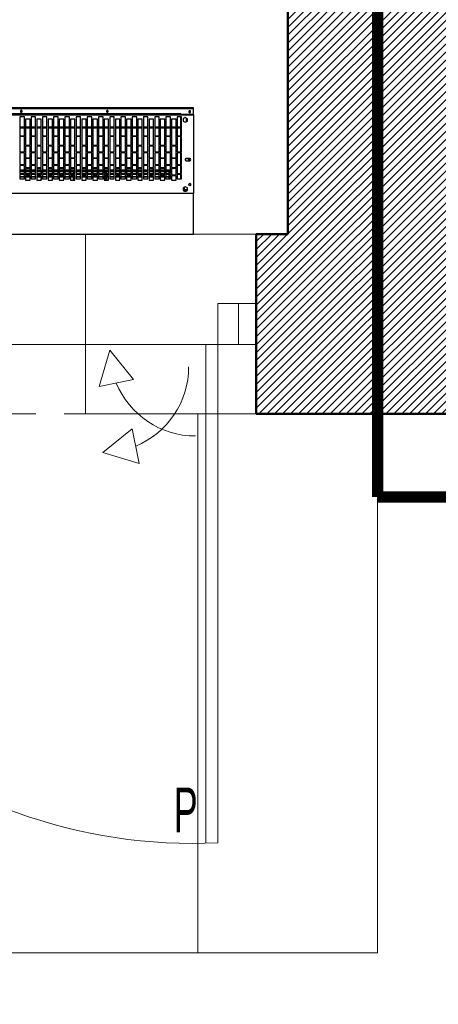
# Model space of a CAD drawing. Header units: centimetres. Extents: x -2715 to 104803, y -2927 to 32152.
# Tile 15 of 72: x 86584 to 86677, y -620 to -401. Entities that reach past the tile are written whole.
import ezdxf

# ---------------------------------------------------------------- set-up
doc = ezdxf.new("R2010")
doc.units = ezdxf.units.CM
doc.header["$MEASUREMENT"] = 0
doc.linetypes.add('HIDDEN', pattern=[9.525, 6.35, -3.175])
doc.linetypes.add('HIDDENX2', pattern=[19.05, 12.7, -6.35])
for name, color, linetype, lineweight in [('1_ doors', 252, 'Continuous', 15), ('1_ hatch', 252, 'Continuous', 9), ('1_ projection', 252, 'HIDDENX2', 5), ('1_ view 1', 252, 'Continuous', 15), ('1_ view 2', 252, 'Continuous', 13), ('1_ wall STRUCT', 252, 'Continuous', 50), ('1_ wall STRUCT-DIV rozbiorka', 252, 'Continuous', 9), ('3_ PPOŻ  opisy', 252, 'Continuous', 18)]:
    doc.layers.add(name, color=color, linetype=linetype, lineweight=lineweight)
doc.layers.add('_IS_sanitarne.opis', color=105, linetype='Continuous')
doc.layers.add('Sonniger opisy', color=255, linetype='Continuous')
doc.styles.add('H_POM', font='ARIALN.TTF', dxfattribs={"width": 0.7, "height": 18})
doc.styles.get("Standard").update_dxf_attribs({"font": 'ARIALN.TTF'})
doc.linetypes.add('Rozbiö˘ka', pattern='A,7,[121,msgB.shx,S=1,R=0,X=0.5,Y=-1.826635],7', length=14)

# ---------------------------------------------------------------- blocks, each defined once
blk = doc.blocks.new('strzałka samozamykacz')
for p, q in [((-12.55, 13.79), (-11.02, 21.47)), ((-19.09, 19.09), (-12.55, 13.79))]:
    blk.add_line(p, q)
blk.add_lwpolyline([(-19.09, 19.09), (-11.02, 21.47)])
blk.add_arc((-19.09, 0), 19.09, 0, 67.4994)
blk = doc.blocks.new('FDSFDGDFHFGH')
for p, q in [((-138, 4.55), (-134.45, 4.55)), ((-129.45, 4.55), (-129.45, -4.55)), ((-8.55, -4.55), (-8.55, 4.55)), ((-8.55, 4.55), (-4, 4.55)), ((-4, 4.55), (-0.45, 4.55)), ((-129.45, -4.55), (-134, -4.55)), ((-32.64, -5.84), (-27.34, -12.38)), ((-11.27, -4.55), (-11.27, -115.41)), ((-4, -4.55), (-8.55, -4.55)), ((-8.55, -4.55), (-8.55, -115.45)), ((-27.34, -12.38), (-35.01, -13.91))]:
    blk.add_line(p, q)
for points in [[(-134, -4.55), (-134, 4.55), (-138, 4.55), (-138, -4.55)], [(-129.45, -4.55), (-129.45, 4.55), (-134, 4.55), (-134, -4.55)], [(-4, -4.55), (-4, 4.55), (-8.55, 4.55), (-8.55, -4.55)], [(0, -4.55), (0, 4.55), (-4, 4.55), (-4, -4.55)]]:
    blk.add_lwpolyline(points, close=True)
for points in [[(-69, -1.36), (-69, -0.36)], [(-32.64, -5.84), (-35.01, -13.91)], [(-8.55, -4.55), (-11.27, -4.55)]]:
    blk.add_lwpolyline(points)
for centre, radius, start, end in [((-14.26, -0.33), 115.27, 182.0984, 272.8417), ((-13.55, -5.84), 19.09, 202.5006, 270)]:
    blk.add_arc(centre, radius, start, end)
at = {"insert": (-18.4, -103.17), "char_height": 10, "width": 6.2032, "attachment_point": 1, "style": 'H_POM'}
blk.add_mtext('P', dxfattribs=at)
blk = doc.blocks.new('GUARD ONE')
at = {"layer": 'Sonniger opisy', "color": 7, "linetype": 'Continuous', "lineweight": 25, "transparency": 16777216}
for p, q in [((796.77, 483.09), (796.08, 483.09)), ((796.19, 483.31), (796.77, 483.31)), ((796.77, 483.32), (796.21, 483.32)), ((796.54, 482.46), (796.99, 482.72)), ((796.77, 482.6), (796.77, 483.38)), ((796.82, 483.35), (796.82, 482.62)), ((797.57, 480.69), (797.57, 479.69)), ((798.61, 479.99), (799.61, 479.99)), ((799.57, 480.99), (799.57, 479.99)), ((800.22, 479.69), (800.22, 480.69)), ((800.22, 480.28), (800.86, 480.28)), ((800.86, 480.25), (800.22, 480.25)), ((801.11, 480.28), (802.11, 480.28)), ((802.11, 480.25), (801.11, 480.25)), ((801.11, 479.99), (802.11, 479.99)), ((802.36, 480.28), (803.36, 480.28)), ((803.36, 480.25), (802.36, 480.25)), ((803.61, 480.28), (804.61, 480.28)), ((804.61, 480.25), (803.61, 480.25)), ((803.61, 479.99), (804.61, 479.99)), ((804.86, 480.28), (805.86, 480.28)), ((805.86, 480.25), (804.86, 480.25)), ((806.11, 480.28), (807.02, 480.28)), ((807.02, 480.25), (806.11, 480.25)), ((806.11, 479.99), (807.11, 479.99)), ((807.02, 480.99), (807.02, 479.99)), ((807.36, 480.28), (808.36, 480.28)), ((808.36, 480.25), (807.36, 480.25)), ((808.61, 480.28), (809.61, 480.28)), ((809.61, 480.25), (808.61, 480.25)), ((808.61, 479.99), (809.61, 479.99)), ((809.86, 480.28), (810.86, 480.28)), ((810.86, 480.25), (809.86, 480.25)), ((811.11, 480.28), (812.11, 480.28)), ((812.11, 480.25), (811.11, 480.25)), ((811.11, 479.99), (812.11, 479.99)), ((812.36, 480.28), (813.36, 480.28)), ((813.36, 480.25), (812.36, 480.25)), ((813.61, 480.28), (814.12, 480.28)), ((814.12, 480.25), (813.61, 480.25)), ((813.61, 479.99), (814.61, 479.99)), ((814.12, 479.99), (814.12, 480.99)), ((814.42, 479.99), (814.42, 480.99)), ((814.42, 480.28), (814.61, 480.28)), ((814.61, 480.25), (814.42, 480.25)), ((814.86, 480.28), (815.86, 480.28)), ((815.86, 480.25), (814.86, 480.25)), ((816.11, 480.28), (817.11, 480.28)), ((817.11, 480.25), (816.11, 480.25)), ((816.11, 479.99), (817.11, 479.99)), ((817.36, 480.28), (818.36, 480.28)), ((818.36, 480.25), (817.36, 480.25)), ((818.61, 480.28), (819.61, 480.28)), ((819.61, 480.25), (818.61, 480.25)), ((818.61, 479.99), (819.61, 479.99)), ((819.86, 480.28), (820.86, 480.28)), ((820.86, 480.25), (819.86, 480.25)), ((821.11, 480.28), (821.22, 480.28)), ((821.22, 480.25), (821.11, 480.25)), ((821.11, 479.99), (822.11, 479.99)), ((821.22, 479.99), (821.22, 480.99)), ((821.52, 479.99), (821.52, 480.99)), ((821.52, 480.28), (822.11, 480.28)), ((822.11, 480.25), (821.52, 480.25)), ((822.36, 480.28), (823.36, 480.28)), ((823.36, 480.25), (822.36, 480.25)), ((823.61, 480.28), (824.61, 480.28)), ((824.61, 480.25), (823.61, 480.25)), ((823.61, 479.99), (824.61, 479.99)), ((824.86, 480.28), (825.86, 480.28)), ((825.86, 480.25), (824.86, 480.25)), ((826.11, 480.28), (827.11, 480.28)), ((827.11, 480.25), (826.11, 480.25)), ((826.11, 479.99), (827.11, 479.99)), ((827.36, 480.28), (828.32, 480.28)), ((828.32, 480.25), (827.36, 480.25)), ((828.32, 479.69), (828.32, 480.69)), ((828.61, 479.99), (829.61, 479.99)), ((828.62, 479.99), (828.62, 480.99)), ((828.62, 480.28), (829.61, 480.28)), ((829.61, 480.25), (828.62, 480.25)), ((829.86, 480.28), (830.86, 480.28)), ((830.86, 480.25), (829.86, 480.25)), ((831.11, 480.28), (832.11, 480.28)), ((832.11, 480.25), (831.11, 480.25)), ((831.11, 479.99), (832.11, 479.99)), ((832.36, 480.28), (833.36, 480.28)), ((833.36, 480.25), (832.36, 480.25)), ((797.36, 479.69), (798.36, 479.69)), ((797.57, 479.49), (797.57, 477.69)), ((798.61, 478.39), (799.61, 478.39)), ((799.86, 479.69), (800.86, 479.69)), ((800.22, 479.12), (800.86, 479.12)), ((800.86, 479.09), (800.22, 479.09)), ((800.22, 478.84), (800.86, 478.84)), ((800.86, 478.81), (800.22, 478.81)), ((800.22, 478.77), (800.86, 478.77)), ((800.86, 478.75), (800.22, 478.75)), ((801.11, 479.61), (802.11, 479.61)), ((802.11, 479.58), (801.11, 479.58)), ((801.11, 479.12), (802.11, 479.12)), ((802.11, 479.09), (801.11, 479.09)), ((801.11, 478.84), (802.11, 478.84)), ((802.11, 478.81), (801.11, 478.81)), ((801.11, 478.77), (802.11, 478.77)), ((802.11, 478.75), (801.11, 478.75)), ((801.11, 478.39), (802.11, 478.39)), ((802.36, 479.69), (803.36, 479.69)), ((802.36, 479.12), (803.36, 479.12)), ((803.36, 479.09), (802.36, 479.09)), ((802.36, 478.84), (803.36, 478.84)), ((803.36, 478.81), (802.36, 478.81)), ((802.36, 478.77), (803.36, 478.77)), ((803.36, 478.75), (802.36, 478.75)), ((803.61, 479.61), (804.61, 479.61)), ((804.61, 479.58), (803.61, 479.58)), ((803.61, 479.12), (804.61, 479.12)), ((804.61, 479.09), (803.61, 479.09)), ((803.61, 478.84), (804.61, 478.84)), ((804.61, 478.81), (803.61, 478.81)), ((803.61, 478.77), (804.61, 478.77)), ((804.61, 478.75), (803.61, 478.75)), ((803.61, 478.39), (804.61, 478.39)), ((804.86, 479.69), (805.86, 479.69)), ((804.86, 479.12), (805.86, 479.12)), ((805.86, 479.09), (804.86, 479.09)), ((804.86, 478.84), (805.86, 478.84)), ((805.86, 478.81), (804.86, 478.81)), ((804.86, 478.77), (805.86, 478.77)), ((805.86, 478.75), (804.86, 478.75)), ((806.11, 479.61), (807.02, 479.61)), ((807.02, 479.58), (806.11, 479.58)), ((806.11, 479.12), (807.02, 479.12)), ((807.02, 479.09), (806.11, 479.09)), ((806.11, 478.84), (807.02, 478.84)), ((807.02, 478.81), (806.11, 478.81)), ((806.11, 478.77), (807.02, 478.77)), ((807.02, 478.75), (806.11, 478.75)), ((806.11, 478.39), (807.11, 478.39)), ((807.36, 479.69), (808.36, 479.69)), ((807.36, 479.12), (808.36, 479.12)), ((808.36, 479.09), (807.36, 479.09)), ((807.36, 478.84), (808.36, 478.84)), ((808.36, 478.81), (807.36, 478.81)), ((807.36, 478.77), (808.36, 478.77)), ((808.36, 478.75), (807.36, 478.75)), ((808.61, 479.61), (809.61, 479.61)), ((809.61, 479.58), (808.61, 479.58)), ((808.61, 479.12), (809.61, 479.12)), ((809.61, 479.09), (808.61, 479.09)), ((808.61, 478.84), (809.61, 478.84)), ((809.61, 478.81), (808.61, 478.81)), ((808.61, 478.77), (809.61, 478.77)), ((809.61, 478.75), (808.61, 478.75)), ((808.61, 478.39), (809.61, 478.39)), ((809.86, 479.69), (810.86, 479.69)), ((809.86, 479.12), (810.86, 479.12)), ((810.86, 479.09), (809.86, 479.09)), ((809.86, 478.84), (810.86, 478.84)), ((810.86, 478.81), (809.86, 478.81)), ((809.86, 478.77), (810.86, 478.77)), ((810.86, 478.75), (809.86, 478.75)), ((811.11, 479.61), (812.11, 479.61)), ((812.11, 479.58), (811.11, 479.58)), ((811.11, 479.12), (812.11, 479.12)), ((812.11, 479.09), (811.11, 479.09)), ((811.11, 478.84), (812.11, 478.84)), ((812.11, 478.81), (811.11, 478.81)), ((811.11, 478.77), (812.11, 478.77)), ((812.11, 478.75), (811.11, 478.75)), ((811.11, 478.39), (812.11, 478.39)), ((812.36, 479.69), (813.36, 479.69)), ((812.36, 479.12), (813.36, 479.12)), ((813.36, 479.09), (812.36, 479.09)), ((812.36, 478.84), (813.36, 478.84)), ((813.36, 478.81), (812.36, 478.81)), ((812.36, 478.77), (813.36, 478.77)), ((813.36, 478.75), (812.36, 478.75)), ((813.61, 479.61), (814.12, 479.61)), ((814.12, 479.58), (813.61, 479.58)), ((813.61, 479.12), (814.12, 479.12)), ((814.12, 479.09), (813.61, 479.09)), ((813.61, 478.84), (814.12, 478.84)), ((814.12, 478.81), (813.61, 478.81)), ((813.61, 478.77), (814.12, 478.77)), ((814.12, 478.75), (813.61, 478.75)), ((813.61, 478.39), (814.61, 478.39)), ((814.12, 478.73), (814.42, 478.73)), ((814.42, 479.61), (814.61, 479.61)), ((814.61, 479.58), (814.42, 479.58)), ((814.42, 479.12), (814.61, 479.12)), ((814.61, 479.09), (814.42, 479.09)), ((814.42, 478.84), (814.61, 478.84)), ((814.61, 478.81), (814.42, 478.81)), ((814.42, 478.77), (814.61, 478.77)), ((814.61, 478.75), (814.42, 478.75)), ((814.86, 479.69), (815.86, 479.69)), ((814.86, 479.12), (815.86, 479.12)), ((815.86, 479.09), (814.86, 479.09)), ((814.86, 478.84), (815.86, 478.84)), ((815.86, 478.81), (814.86, 478.81)), ((814.86, 478.77), (815.86, 478.77)), ((815.86, 478.75), (814.86, 478.75)), ((816.11, 479.61), (817.11, 479.61)), ((817.11, 479.58), (816.11, 479.58)), ((816.11, 479.12), (817.11, 479.12)), ((817.11, 479.09), (816.11, 479.09)), ((816.11, 478.84), (817.11, 478.84)), ((817.11, 478.81), (816.11, 478.81)), ((816.11, 478.77), (817.11, 478.77)), ((817.11, 478.75), (816.11, 478.75)), ((816.11, 478.39), (817.11, 478.39)), ((817.36, 479.69), (818.36, 479.69)), ((817.36, 479.12), (818.36, 479.12)), ((818.36, 479.09), (817.36, 479.09)), ((817.36, 478.84), (818.36, 478.84)), ((818.36, 478.81), (817.36, 478.81)), ((817.36, 478.77), (818.36, 478.77)), ((818.36, 478.75), (817.36, 478.75)), ((818.61, 479.61), (819.61, 479.61)), ((819.61, 479.58), (818.61, 479.58)), ((818.61, 479.12), (819.61, 479.12)), ((819.61, 479.09), (818.61, 479.09)), ((818.61, 478.84), (819.61, 478.84)), ((819.61, 478.81), (818.61, 478.81)), ((818.61, 478.77), (819.61, 478.77)), ((819.61, 478.75), (818.61, 478.75)), ((818.61, 478.39), (819.61, 478.39)), ((819.86, 479.69), (820.86, 479.69)), ((819.86, 479.12), (820.86, 479.12)), ((820.86, 479.09), (819.86, 479.09)), ((819.86, 478.84), (820.86, 478.84)), ((820.86, 478.81), (819.86, 478.81)), ((819.86, 478.77), (820.86, 478.77)), ((820.86, 478.75), (819.86, 478.75)), ((821.11, 479.61), (821.22, 479.61)), ((821.22, 479.58), (821.11, 479.58)), ((821.11, 479.12), (821.22, 479.12)), ((821.22, 479.09), (821.11, 479.09)), ((821.11, 478.84), (821.22, 478.84)), ((821.22, 478.81), (821.11, 478.81)), ((821.11, 478.77), (821.22, 478.77)), ((821.22, 478.75), (821.11, 478.75)), ((821.11, 478.39), (822.11, 478.39)), ((821.22, 478.73), (821.52, 478.73)), ((821.52, 479.61), (822.11, 479.61)), ((822.11, 479.58), (821.52, 479.58)), ((821.52, 479.12), (822.11, 479.12)), ((822.11, 479.09), (821.52, 479.09)), ((821.52, 478.84), (822.11, 478.84)), ((822.11, 478.81), (821.52, 478.81)), ((821.52, 478.77), (822.11, 478.77)), ((822.11, 478.75), (821.52, 478.75)), ((822.36, 479.69), (823.36, 479.69)), ((822.36, 479.12), (823.36, 479.12)), ((823.36, 479.09), (822.36, 479.09)), ((822.36, 478.84), (823.36, 478.84)), ((823.36, 478.81), (822.36, 478.81)), ((822.36, 478.77), (823.36, 478.77)), ((823.36, 478.75), (822.36, 478.75)), ((823.61, 479.61), (824.61, 479.61)), ((824.61, 479.58), (823.61, 479.58)), ((823.61, 479.12), (824.61, 479.12)), ((824.61, 479.09), (823.61, 479.09)), ((823.61, 478.84), (824.61, 478.84)), ((824.61, 478.81), (823.61, 478.81)), ((823.61, 478.77), (824.61, 478.77)), ((824.61, 478.75), (823.61, 478.75)), ((823.61, 478.39), (824.61, 478.39)), ((824.86, 479.69), (825.86, 479.69)), ((824.86, 479.12), (825.86, 479.12)), ((825.86, 479.09), (824.86, 479.09)), ((824.86, 478.84), (825.86, 478.84)), ((825.86, 478.81), (824.86, 478.81)), ((824.86, 478.77), (825.86, 478.77)), ((825.86, 478.75), (824.86, 478.75)), ((826.11, 479.61), (827.11, 479.61)), ((827.11, 479.58), (826.11, 479.58)), ((826.11, 479.12), (827.11, 479.12)), ((827.11, 479.09), (826.11, 479.09)), ((826.11, 478.84), (827.11, 478.84)), ((827.11, 478.81), (826.11, 478.81)), ((826.11, 478.77), (827.11, 478.77)), ((827.11, 478.75), (826.11, 478.75)), ((826.11, 478.39), (827.11, 478.39)), ((827.36, 479.69), (828.36, 479.69)), ((827.36, 479.12), (828.32, 479.12)), ((828.32, 479.09), (827.36, 479.09)), ((827.36, 478.84), (828.32, 478.84)), ((828.32, 478.81), (827.36, 478.81)), ((827.36, 478.77), (828.32, 478.77)), ((828.32, 478.75), (827.36, 478.75)), ((828.61, 478.39), (829.61, 478.39)), ((828.62, 479.61), (829.61, 479.61)), ((829.61, 479.58), (828.62, 479.58)), ((828.62, 479.12), (829.61, 479.12)), ((829.61, 479.09), (828.62, 479.09)), ((828.62, 478.84), (829.61, 478.84)), ((829.61, 478.81), (828.62, 478.81)), ((828.62, 478.77), (829.61, 478.77)), ((829.61, 478.75), (828.62, 478.75)), ((829.86, 479.69), (830.86, 479.69)), ((829.86, 479.12), (830.86, 479.12)), ((830.86, 479.09), (829.86, 479.09)), ((829.86, 478.84), (830.86, 478.84)), ((830.86, 478.81), (829.86, 478.81)), ((829.86, 478.77), (830.86, 478.77)), ((830.86, 478.75), (829.86, 478.75)), ((831.11, 479.61), (832.11, 479.61)), ((832.11, 479.58), (831.11, 479.58)), ((831.11, 479.12), (832.11, 479.12)), ((832.11, 479.09), (831.11, 479.09)), ((831.11, 478.84), (832.11, 478.84)), ((832.11, 478.81), (831.11, 478.81)), ((831.11, 478.77), (832.11, 478.77)), ((832.11, 478.75), (831.11, 478.75)), ((831.11, 478.39), (832.11, 478.39)), ((832.36, 479.69), (833.36, 479.69)), ((832.36, 479.12), (833.36, 479.12)), ((833.36, 479.09), (832.36, 479.09)), ((832.36, 478.84), (833.36, 478.84)), ((833.36, 478.81), (832.36, 478.81)), ((832.36, 478.77), (833.36, 478.77)), ((833.36, 478.75), (832.36, 478.75)), ((795.64, 476.66), (795.64, 476.16)), ((795.82, 476.16), (795.82, 476.66)), ((797.36, 477.69), (798.36, 477.69)), ((797.57, 477.49), (797.57, 474.89)), ((798.61, 476.19), (799.61, 476.19)), ((799.86, 477.69), (800.86, 477.69)), ((801.11, 476.19), (802.11, 476.19)), ((802.36, 477.69), (803.36, 477.69)), ((803.61, 476.19), (804.61, 476.19)), ((804.86, 477.69), (805.86, 477.69)), ((806.11, 476.19), (807.11, 476.19)), ((807.36, 477.69), (808.36, 477.69)), ((808.61, 476.19), (809.61, 476.19)), ((809.86, 477.69), (810.86, 477.69)), ((811.11, 476.19), (812.11, 476.19)), ((812.36, 477.69), (813.36, 477.69)), ((813.61, 476.19), (814.61, 476.19)), ((814.86, 477.69), (815.86, 477.69)), ((816.11, 476.19), (817.11, 476.19)), ((817.36, 477.69), (818.36, 477.69)), ((818.61, 476.19), (819.61, 476.19)), ((819.86, 477.69), (820.86, 477.69)), ((821.11, 476.19), (822.11, 476.19)), ((822.36, 477.69), (823.36, 477.69)), ((823.61, 476.19), (824.61, 476.19)), ((824.86, 477.69), (825.86, 477.69)), ((826.11, 476.19), (827.11, 476.19)), ((827.36, 477.69), (828.36, 477.69)), ((828.61, 476.19), (829.61, 476.19)), ((829.86, 477.69), (830.86, 477.69)), ((831.11, 476.19), (832.11, 476.19)), ((832.36, 477.69), (833.36, 477.69)), ((797.36, 474.89), (798.36, 474.89)), ((797.57, 474.69), (797.57, 471.29)), ((798.61, 473.39), (799.61, 473.39)), ((799.86, 474.89), (800.86, 474.89)), ((801.11, 473.39), (802.11, 473.39)), ((802.36, 474.89), (803.36, 474.89)), ((803.61, 473.39), (804.61, 473.39)), ((804.86, 474.89), (805.86, 474.89)), ((806.11, 473.39), (807.11, 473.39)), ((807.36, 474.89), (808.36, 474.89)), ((808.61, 473.39), (809.61, 473.39)), ((809.86, 474.89), (810.86, 474.89)), ((811.11, 473.39), (812.11, 473.39)), ((812.36, 474.89), (813.36, 474.89)), ((813.61, 473.39), (814.61, 473.39)), ((814.86, 474.89), (815.86, 474.89)), ((816.11, 473.39), (817.11, 473.39)), ((817.36, 474.89), (818.36, 474.89)), ((818.61, 473.39), (819.61, 473.39)), ((819.86, 474.89), (820.86, 474.89)), ((821.11, 473.39), (822.11, 473.39)), ((822.36, 474.89), (823.36, 474.89)), ((823.61, 473.39), (824.61, 473.39)), ((824.86, 474.89), (825.86, 474.89)), ((826.11, 473.39), (827.11, 473.39)), ((827.36, 474.89), (828.36, 474.89)), ((828.61, 473.39), (829.61, 473.39)), ((829.86, 474.89), (830.86, 474.89)), ((831.11, 473.39), (832.11, 473.39)), ((832.36, 474.89), (833.36, 474.89)), ((797.36, 471.29), (798.36, 471.29)), ((799.86, 471.29), (800.86, 471.29)), ((802.36, 471.29), (803.36, 471.29)), ((804.86, 471.29), (805.86, 471.29)), ((807.36, 471.29), (808.36, 471.29)), ((809.86, 471.29), (810.86, 471.29)), ((812.36, 471.29), (813.36, 471.29)), ((814.86, 471.29), (815.86, 471.29)), ((817.36, 471.29), (818.36, 471.29)), ((819.86, 471.29), (820.86, 471.29)), ((822.36, 471.29), (823.36, 471.29)), ((824.86, 471.29), (825.86, 471.29)), ((827.36, 471.29), (828.36, 471.29)), ((829.86, 471.29), (830.86, 471.29)), ((832.36, 471.29), (833.36, 471.29)), ((797.57, 471.09), (797.57, 466.89)), ((798.36, 469.34), (797.57, 469.34)), ((798.36, 469.13), (797.57, 469.13)), ((798.36, 469.08), (797.57, 469.08)), ((799.61, 469.34), (798.61, 469.34)), ((799.61, 469.13), (798.61, 469.13)), ((799.61, 469.08), (798.61, 469.08)), ((800.86, 469.34), (799.86, 469.34)), ((800.86, 469.13), (799.86, 469.13)), ((800.86, 469.08), (799.86, 469.08)), ((802.11, 469.34), (801.11, 469.34)), ((802.11, 469.13), (801.11, 469.13)), ((802.11, 469.08), (801.11, 469.08)), ((803.36, 469.34), (802.36, 469.34)), ((803.36, 469.13), (802.36, 469.13)), ((803.36, 469.08), (802.36, 469.08)), ((804.61, 469.34), (803.61, 469.34)), ((804.61, 469.13), (803.61, 469.13)), ((804.61, 469.08), (803.61, 469.08)), ((805.86, 469.34), (804.86, 469.34)), ((805.86, 469.13), (804.86, 469.13)), ((805.86, 469.08), (804.86, 469.08)), ((807.11, 469.34), (806.11, 469.34)), ((807.11, 469.13), (806.11, 469.13)), ((807.11, 469.08), (806.11, 469.08)), ((808.36, 469.34), (807.36, 469.34)), ((808.36, 469.13), (807.36, 469.13)), ((808.36, 469.08), (807.36, 469.08)), ((809.61, 469.34), (808.61, 469.34)), ((809.61, 469.13), (808.61, 469.13)), ((809.61, 469.08), (808.61, 469.08)), ((810.86, 469.34), (809.86, 469.34)), ((810.86, 469.13), (809.86, 469.13)), ((810.86, 469.08), (809.86, 469.08)), ((812.11, 469.34), (811.11, 469.34)), ((812.11, 469.13), (811.11, 469.13)), ((812.11, 469.08), (811.11, 469.08)), ((813.36, 469.34), (812.36, 469.34)), ((813.36, 469.13), (812.36, 469.13)), ((813.36, 469.08), (812.36, 469.08)), ((814.61, 469.34), (813.61, 469.34)), ((814.61, 469.13), (813.61, 469.13)), ((814.61, 469.08), (813.61, 469.08)), ((815.86, 469.34), (814.86, 469.34)), ((815.86, 469.13), (814.86, 469.13)), ((815.86, 469.08), (814.86, 469.08)), ((817.11, 469.34), (816.11, 469.34)), ((817.11, 469.13), (816.11, 469.13)), ((817.11, 469.08), (816.11, 469.08)), ((818.36, 469.34), (817.36, 469.34)), ((818.36, 469.13), (817.36, 469.13)), ((818.36, 469.08), (817.36, 469.08)), ((819.61, 469.34), (818.61, 469.34)), ((819.61, 469.13), (818.61, 469.13)), ((819.61, 469.08), (818.61, 469.08)), ((820.86, 469.34), (819.86, 469.34)), ((820.86, 469.13), (819.86, 469.13)), ((820.86, 469.08), (819.86, 469.08)), ((822.11, 469.34), (821.11, 469.34)), ((822.11, 469.13), (821.11, 469.13)), ((822.11, 469.08), (821.11, 469.08)), ((823.36, 469.34), (822.36, 469.34)), ((823.36, 469.13), (822.36, 469.13)), ((823.36, 469.08), (822.36, 469.08)), ((824.61, 469.34), (823.61, 469.34)), ((824.61, 469.13), (823.61, 469.13)), ((824.61, 469.08), (823.61, 469.08)), ((825.86, 469.34), (824.86, 469.34)), ((825.86, 469.13), (824.86, 469.13)), ((825.86, 469.08), (824.86, 469.08)), ((827.11, 469.34), (826.11, 469.34)), ((827.11, 469.13), (826.11, 469.13)), ((827.11, 469.08), (826.11, 469.08)), ((828.36, 469.34), (827.36, 469.34)), ((828.36, 469.13), (827.36, 469.13)), ((828.36, 469.08), (827.36, 469.08)), ((829.61, 469.34), (828.61, 469.34)), ((829.61, 469.13), (828.61, 469.13)), ((829.61, 469.08), (828.61, 469.08)), ((830.86, 469.34), (829.86, 469.34)), ((830.86, 469.13), (829.86, 469.13)), ((830.86, 469.08), (829.86, 469.08)), ((832.11, 469.34), (831.11, 469.34)), ((832.11, 469.13), (831.11, 469.13)), ((832.11, 469.08), (831.11, 469.08)), ((833.36, 469.34), (832.36, 469.34)), ((833.36, 469.13), (832.36, 469.13)), ((833.36, 469.08), (832.36, 469.08)), ((796.27, 467.93), (796.27, 467.2)), ((797.36, 466.89), (798.36, 466.89)), ((798.61, 467.39), (799.61, 467.39)), ((799.86, 466.89), (800.86, 466.89)), ((801.11, 467.39), (802.11, 467.39)), ((802.36, 466.89), (803.36, 466.89)), ((803.61, 467.39), (804.61, 467.39)), ((804.86, 466.89), (805.86, 466.89)), ((806.11, 467.39), (807.11, 467.39)), ((807.36, 466.89), (808.36, 466.89)), ((808.61, 467.39), (809.61, 467.39)), ((809.86, 466.89), (810.86, 466.89)), ((811.11, 467.39), (812.11, 467.39)), ((812.36, 466.89), (813.36, 466.89)), ((813.61, 467.39), (814.61, 467.39)), ((814.86, 466.89), (815.86, 466.89)), ((816.11, 467.39), (817.11, 467.39)), ((817.36, 466.89), (818.36, 466.89)), ((818.61, 467.39), (819.61, 467.39)), ((819.86, 466.89), (820.86, 466.89)), ((821.11, 467.39), (822.11, 467.39)), ((822.36, 466.89), (823.36, 466.89)), ((823.61, 467.39), (824.61, 467.39)), ((824.86, 466.89), (825.86, 466.89)), ((826.11, 467.39), (827.11, 467.39)), ((827.36, 466.89), (828.36, 466.89)), ((828.61, 467.39), (829.61, 467.39)), ((829.86, 466.89), (830.86, 466.89)), ((831.11, 467.39), (832.11, 467.39)), ((832.36, 466.89), (833.36, 466.89)), ((797.54, 466.37), (794.74, 466.37)), ((794.94, 466.41), (794.94, 466.37)), ((795.1, 466.41), (795.1, 466.37)), ((795.94, 466.41), (795.94, 466.37)), ((796.27, 466.41), (796.27, 466.37)), ((797.32, 466.41), (797.32, 466.37)), ((797.42, 466.38), (797.57, 466.38)), ((797.42, 466.38), (797.57, 466.38)), ((901.94, 466.19), (797.54, 466.19)), ((901.84, 466.41), (797.64, 466.41)), ((797.64, 466.19), (797.64, 466.37))]:
    blk.add_line(p, q, dxfattribs=at)
for points in [[(901.84, 466.19), (901.84, 466.37), (901.84, 466.41), (904.74, 466.41), (904.74, 483.99), (904.74, 492.99), (794.74, 492.99), (794.74, 483.99), (904.74, 483.99)], [(901.84, 466.37), (797.64, 466.37), (797.64, 466.41), (794.74, 466.41), (794.74, 483.99)], [(796.54, 482.46), (796.54, 482.46), (796.99, 482.72), (796.99, 483.25), (796.54, 483.51), (796.08, 483.25), (796.08, 482.72), (796.54, 482.46)], [(796.99, 483.25), (796.54, 483.51), (796.08, 483.25)], [(796.08, 482.72), (796.54, 482.46), (796.99, 482.72)], [(799.57, 479.79), (799.57, 478.73), (799.61, 478.73)], [(799.86, 478.73), (800.22, 478.73), (800.22, 479.49)], [(807.02, 479.79), (807.02, 478.73), (807.11, 478.73), (807.02, 478.73)], [(814.12, 479.79), (814.12, 478.73), (814.42, 478.73), (814.42, 479.79)], [(821.22, 479.79), (821.22, 478.73), (821.52, 478.73), (821.52, 479.79)], [(828.32, 478.73), (828.36, 478.73), (828.32, 478.73), (828.32, 479.49)], [(828.62, 478.73), (828.61, 478.73), (828.62, 478.73), (828.62, 479.79)], [(796.54, 467.04), (796.54, 467.04), (796.99, 467.31), (796.99, 467.83), (796.54, 468.09), (796.08, 467.83), (796.08, 467.31), (796.54, 467.04)], [(796.99, 467.83), (796.54, 468.09), (796.08, 467.83)], [(796.08, 467.31), (796.54, 467.04), (796.99, 467.31)], [(794.74, 466.41), (794.74, 466.37), (794.74, 466.37), (794.74, 465.05), (794.74, 464.87), (904.74, 464.87), (904.74, 465.05), (794.74, 465.05)], [(794.74, 466.37), (797.54, 466.37), (797.54, 466.37), (797.54, 466.19), (901.94, 466.19), (901.94, 466.37)], [(797.42, 466.41), (797.42, 466.38), (797.42, 466.38), (797.42, 466.37)], [(797.57, 466.41), (797.57, 466.38), (797.57, 466.38), (797.57, 466.19)]]:
    blk.add_lwpolyline(points, dxfattribs=at)
for points in [[(795.72, 481.94, -1), (795.36, 481.94), (795.36, 482.04, -1), (795.72, 482.04)], [(795.36, 465.82), (795.36, 465.72, 1), (795.72, 465.72), (795.72, 465.82, 1)], [(813.73, 465.72), (813.73, 465.62, 1), (814.09, 465.62), (814.09, 465.72, 1)], [(832.9, 465.72), (832.9, 465.62, 1), (833.26, 465.62), (833.26, 465.72, 1)]]:
    blk.add_lwpolyline(points, format="xyb", close=True, dxfattribs=at)
for points in [[(797.36, 480.69), (797.36, 479.69), (798.36, 479.69), (798.36, 480.69)], [(799.61, 479.99), (799.61, 480.99), (798.61, 480.99), (798.61, 479.99)], [(799.86, 480.69), (799.86, 479.69), (800.86, 479.69), (800.86, 480.69)], [(802.11, 479.99), (802.11, 480.99), (801.11, 480.99), (801.11, 479.99)], [(802.36, 480.69), (802.36, 479.69), (803.36, 479.69), (803.36, 480.69)], [(804.61, 479.99), (804.61, 480.99), (803.61, 480.99), (803.61, 479.99)], [(804.86, 480.69), (804.86, 479.69), (805.86, 479.69), (805.86, 480.69)], [(807.11, 479.99), (807.11, 480.99), (806.11, 480.99), (806.11, 479.99)], [(807.36, 480.69), (807.36, 479.69), (808.36, 479.69), (808.36, 480.69)], [(809.61, 479.99), (809.61, 480.99), (808.61, 480.99), (808.61, 479.99)], [(809.86, 480.69), (809.86, 479.69), (810.86, 479.69), (810.86, 480.69)], [(812.11, 479.99), (812.11, 480.99), (811.11, 480.99), (811.11, 479.99)], [(812.36, 480.69), (812.36, 479.69), (813.36, 479.69), (813.36, 480.69)], [(814.61, 479.99), (814.61, 480.99), (813.61, 480.99), (813.61, 479.99)], [(814.86, 480.69), (814.86, 479.69), (815.86, 479.69), (815.86, 480.69)], [(817.11, 479.99), (817.11, 480.99), (816.11, 480.99), (816.11, 479.99)], [(817.36, 480.69), (817.36, 479.69), (818.36, 479.69), (818.36, 480.69)], [(819.61, 479.99), (819.61, 480.99), (818.61, 480.99), (818.61, 479.99)], [(819.86, 480.69), (819.86, 479.69), (820.86, 479.69), (820.86, 480.69)], [(822.11, 479.99), (822.11, 480.99), (821.11, 480.99), (821.11, 479.99)], [(822.36, 480.69), (822.36, 479.69), (823.36, 479.69), (823.36, 480.69)], [(824.61, 479.99), (824.61, 480.99), (823.61, 480.99), (823.61, 479.99)], [(824.86, 480.69), (824.86, 479.69), (825.86, 479.69), (825.86, 480.69)], [(827.11, 479.99), (827.11, 480.99), (826.11, 480.99), (826.11, 479.99)], [(827.36, 480.69), (827.36, 479.69), (828.36, 479.69), (828.36, 480.69)], [(829.61, 479.99), (829.61, 480.99), (828.61, 480.99), (828.61, 479.99)], [(829.86, 480.69), (829.86, 479.69), (830.86, 479.69), (830.86, 480.69)], [(832.11, 479.99), (832.11, 480.99), (831.11, 480.99), (831.11, 479.99)], [(832.36, 480.69), (832.36, 479.69), (833.36, 479.69), (833.36, 480.69)], [(797.36, 479.49), (797.36, 477.69), (798.36, 477.69), (798.36, 479.49)], [(799.61, 478.39), (799.61, 479.79), (798.61, 479.79), (798.61, 478.39)], [(799.61, 476.19), (799.61, 478.19), (798.61, 478.19), (798.61, 476.19)], [(799.86, 479.49), (799.86, 477.69), (800.86, 477.69), (800.86, 479.49)], [(802.11, 478.39), (802.11, 479.79), (801.11, 479.79), (801.11, 478.39)], [(802.11, 476.19), (802.11, 478.19), (801.11, 478.19), (801.11, 476.19)], [(802.36, 479.49), (802.36, 477.69), (803.36, 477.69), (803.36, 479.49)], [(804.61, 478.39), (804.61, 479.79), (803.61, 479.79), (803.61, 478.39)], [(804.61, 476.19), (804.61, 478.19), (803.61, 478.19), (803.61, 476.19)], [(804.86, 479.49), (804.86, 477.69), (805.86, 477.69), (805.86, 479.49)], [(807.11, 478.39), (807.11, 479.79), (806.11, 479.79), (806.11, 478.39)], [(807.11, 476.19), (807.11, 478.19), (806.11, 478.19), (806.11, 476.19)], [(807.36, 479.49), (807.36, 477.69), (808.36, 477.69), (808.36, 479.49)], [(809.61, 478.39), (809.61, 479.79), (808.61, 479.79), (808.61, 478.39)], [(809.61, 476.19), (809.61, 478.19), (808.61, 478.19), (808.61, 476.19)], [(809.86, 479.49), (809.86, 477.69), (810.86, 477.69), (810.86, 479.49)], [(812.11, 478.39), (812.11, 479.79), (811.11, 479.79), (811.11, 478.39)], [(812.11, 476.19), (812.11, 478.19), (811.11, 478.19), (811.11, 476.19)], [(812.36, 479.49), (812.36, 477.69), (813.36, 477.69), (813.36, 479.49)], [(814.61, 478.39), (814.61, 479.79), (813.61, 479.79), (813.61, 478.39)], [(814.61, 476.19), (814.61, 478.19), (813.61, 478.19), (813.61, 476.19)], [(814.86, 479.49), (814.86, 477.69), (815.86, 477.69), (815.86, 479.49)], [(817.11, 478.39), (817.11, 479.79), (816.11, 479.79), (816.11, 478.39)], [(817.11, 476.19), (817.11, 478.19), (816.11, 478.19), (816.11, 476.19)], [(817.36, 479.49), (817.36, 477.69), (818.36, 477.69), (818.36, 479.49)], [(819.61, 478.39), (819.61, 479.79), (818.61, 479.79), (818.61, 478.39)], [(819.61, 476.19), (819.61, 478.19), (818.61, 478.19), (818.61, 476.19)], [(819.86, 479.49), (819.86, 477.69), (820.86, 477.69), (820.86, 479.49)], [(822.11, 478.39), (822.11, 479.79), (821.11, 479.79), (821.11, 478.39)], [(822.11, 476.19), (822.11, 478.19), (821.11, 478.19), (821.11, 476.19)], [(822.36, 479.49), (822.36, 477.69), (823.36, 477.69), (823.36, 479.49)], [(824.61, 478.39), (824.61, 479.79), (823.61, 479.79), (823.61, 478.39)], [(824.61, 476.19), (824.61, 478.19), (823.61, 478.19), (823.61, 476.19)], [(824.86, 479.49), (824.86, 477.69), (825.86, 477.69), (825.86, 479.49)], [(827.11, 478.39), (827.11, 479.79), (826.11, 479.79), (826.11, 478.39)], [(827.11, 476.19), (827.11, 478.19), (826.11, 478.19), (826.11, 476.19)], [(827.36, 479.49), (827.36, 477.69), (828.36, 477.69), (828.36, 479.49)], [(829.61, 478.39), (829.61, 479.79), (828.61, 479.79), (828.61, 478.39)], [(829.61, 476.19), (829.61, 478.19), (828.61, 478.19), (828.61, 476.19)], [(829.86, 479.49), (829.86, 477.69), (830.86, 477.69), (830.86, 479.49)], [(832.11, 478.39), (832.11, 479.79), (831.11, 479.79), (831.11, 478.39)], [(832.11, 476.19), (832.11, 478.19), (831.11, 478.19), (831.11, 476.19)], [(832.36, 479.49), (832.36, 477.69), (833.36, 477.69), (833.36, 479.49)], [(795.54, 476.16), (795.54, 476.16), (796.34, 476.16), (796.34, 476.16)], [(797.36, 477.49), (797.36, 474.89), (798.36, 474.89), (798.36, 477.49)], [(799.61, 473.39), (799.61, 475.99), (798.61, 475.99), (798.61, 473.39)], [(799.86, 477.49), (799.86, 474.89), (800.86, 474.89), (800.86, 477.49)], [(802.11, 473.39), (802.11, 475.99), (801.11, 475.99), (801.11, 473.39)], [(802.36, 477.49), (802.36, 474.89), (803.36, 474.89), (803.36, 477.49)], [(804.61, 473.39), (804.61, 475.99), (803.61, 475.99), (803.61, 473.39)], [(804.86, 477.49), (804.86, 474.89), (805.86, 474.89), (805.86, 477.49)], [(807.11, 473.39), (807.11, 475.99), (806.11, 475.99), (806.11, 473.39)], [(807.36, 477.49), (807.36, 474.89), (808.36, 474.89), (808.36, 477.49)], [(809.61, 473.39), (809.61, 475.99), (808.61, 475.99), (808.61, 473.39)], [(809.86, 477.49), (809.86, 474.89), (810.86, 474.89), (810.86, 477.49)], [(812.11, 473.39), (812.11, 475.99), (811.11, 475.99), (811.11, 473.39)], [(812.36, 477.49), (812.36, 474.89), (813.36, 474.89), (813.36, 477.49)], [(814.61, 473.39), (814.61, 475.99), (813.61, 475.99), (813.61, 473.39)], [(814.86, 477.49), (814.86, 474.89), (815.86, 474.89), (815.86, 477.49)], [(817.11, 473.39), (817.11, 475.99), (816.11, 475.99), (816.11, 473.39)], [(817.36, 477.49), (817.36, 474.89), (818.36, 474.89), (818.36, 477.49)], [(819.61, 473.39), (819.61, 475.99), (818.61, 475.99), (818.61, 473.39)], [(819.86, 477.49), (819.86, 474.89), (820.86, 474.89), (820.86, 477.49)], [(822.11, 473.39), (822.11, 475.99), (821.11, 475.99), (821.11, 473.39)], [(822.36, 477.49), (822.36, 474.89), (823.36, 474.89), (823.36, 477.49)], [(824.61, 473.39), (824.61, 475.99), (823.61, 475.99), (823.61, 473.39)], [(824.86, 477.49), (824.86, 474.89), (825.86, 474.89), (825.86, 477.49)], [(827.11, 473.39), (827.11, 475.99), (826.11, 475.99), (826.11, 473.39)], [(827.36, 477.49), (827.36, 474.89), (828.36, 474.89), (828.36, 477.49)], [(829.61, 473.39), (829.61, 475.99), (828.61, 475.99), (828.61, 473.39)], [(829.86, 477.49), (829.86, 474.89), (830.86, 474.89), (830.86, 477.49)], [(832.11, 473.39), (832.11, 475.99), (831.11, 475.99), (831.11, 473.39)], [(832.36, 477.49), (832.36, 474.89), (833.36, 474.89), (833.36, 477.49)], [(797.36, 474.69), (797.36, 471.29), (798.36, 471.29), (798.36, 474.69)], [(799.86, 474.69), (799.86, 471.29), (800.86, 471.29), (800.86, 474.69)], [(802.36, 474.69), (802.36, 471.29), (803.36, 471.29), (803.36, 474.69)], [(804.86, 474.69), (804.86, 471.29), (805.86, 471.29), (805.86, 474.69)], [(807.36, 474.69), (807.36, 471.29), (808.36, 471.29), (808.36, 474.69)], [(809.86, 474.69), (809.86, 471.29), (810.86, 471.29), (810.86, 474.69)], [(812.36, 474.69), (812.36, 471.29), (813.36, 471.29), (813.36, 474.69)], [(814.86, 474.69), (814.86, 471.29), (815.86, 471.29), (815.86, 474.69)], [(817.36, 474.69), (817.36, 471.29), (818.36, 471.29), (818.36, 474.69)], [(819.86, 474.69), (819.86, 471.29), (820.86, 471.29), (820.86, 474.69)], [(822.36, 474.69), (822.36, 471.29), (823.36, 471.29), (823.36, 474.69)], [(824.86, 474.69), (824.86, 471.29), (825.86, 471.29), (825.86, 474.69)], [(827.36, 474.69), (827.36, 471.29), (828.36, 471.29), (828.36, 474.69)], [(829.86, 474.69), (829.86, 471.29), (830.86, 471.29), (830.86, 474.69)], [(832.36, 474.69), (832.36, 471.29), (833.36, 471.29), (833.36, 474.69)], [(798.61, 473.19), (798.61, 467.39), (799.61, 467.39), (799.61, 473.19)], [(801.11, 473.19), (801.11, 467.39), (802.11, 467.39), (802.11, 473.19)], [(803.61, 473.19), (803.61, 467.39), (804.61, 467.39), (804.61, 473.19)], [(806.11, 473.19), (806.11, 467.39), (807.11, 467.39), (807.11, 473.19)], [(808.61, 473.19), (808.61, 467.39), (809.61, 467.39), (809.61, 473.19)], [(811.11, 473.19), (811.11, 467.39), (812.11, 467.39), (812.11, 473.19)], [(813.61, 473.19), (813.61, 467.39), (814.61, 467.39), (814.61, 473.19)], [(816.11, 473.19), (816.11, 467.39), (817.11, 467.39), (817.11, 473.19)], [(818.61, 473.19), (818.61, 467.39), (819.61, 467.39), (819.61, 473.19)], [(821.11, 473.19), (821.11, 467.39), (822.11, 467.39), (822.11, 473.19)], [(823.61, 473.19), (823.61, 467.39), (824.61, 467.39), (824.61, 473.19)], [(826.11, 473.19), (826.11, 467.39), (827.11, 467.39), (827.11, 473.19)], [(828.61, 473.19), (828.61, 467.39), (829.61, 467.39), (829.61, 473.19)], [(831.11, 473.19), (831.11, 467.39), (832.11, 467.39), (832.11, 473.19)], [(797.36, 471.09), (797.36, 466.89), (798.36, 466.89), (798.36, 471.09)], [(799.86, 471.09), (799.86, 466.89), (800.86, 466.89), (800.86, 471.09)], [(802.36, 471.09), (802.36, 466.89), (803.36, 466.89), (803.36, 471.09)], [(804.86, 471.09), (804.86, 466.89), (805.86, 466.89), (805.86, 471.09)], [(807.36, 471.09), (807.36, 466.89), (808.36, 466.89), (808.36, 471.09)], [(809.86, 471.09), (809.86, 466.89), (810.86, 466.89), (810.86, 471.09)], [(812.36, 471.09), (812.36, 466.89), (813.36, 466.89), (813.36, 471.09)], [(814.86, 471.09), (814.86, 466.89), (815.86, 466.89), (815.86, 471.09)], [(817.36, 471.09), (817.36, 466.89), (818.36, 466.89), (818.36, 471.09)], [(819.86, 471.09), (819.86, 466.89), (820.86, 466.89), (820.86, 471.09)], [(822.36, 471.09), (822.36, 466.89), (823.36, 466.89), (823.36, 471.09)], [(824.86, 471.09), (824.86, 466.89), (825.86, 466.89), (825.86, 471.09)], [(827.36, 471.09), (827.36, 466.89), (828.36, 466.89), (828.36, 471.09)], [(829.86, 471.09), (829.86, 466.89), (830.86, 466.89), (830.86, 471.09)], [(832.36, 471.09), (832.36, 466.89), (833.36, 466.89), (833.36, 471.09)]]:
    blk.add_lwpolyline(points, close=True, dxfattribs=at)
blk.add_lwpolyline([(796.34, 476.16, 1), (796.34, 476.66), (795.54, 476.66, 1), (795.54, 476.16)], format="xyb", dxfattribs=at)
for centre, radius, start, end in [((795.54, 481.94), 0.18, 180, 0), ((795.54, 476.41), 0.25, 180, 270), ((796.34, 476.41), 0.25, 270, 0), ((795.54, 465.72), 0.18, 180, 0), ((795.84, 466.32), 0.1, 34.4531, 74.944), ((795.84, 466.32), 0.1, 34.449, 74.9312), ((813.91, 465.62), 0.18, 180, 0), ((833.08, 465.62), 0.18, 180, 0)]:
    blk.add_arc(centre, radius, start, end, dxfattribs=at)

msp = doc.modelspace()

# ---------------------------------------------------------------- hatches: boundary and pattern name
at = {"layer": '1_ hatch'}
h = msp.add_hatch(dxfattribs=at)
h.set_pattern_fill('ANSI31', color=256, scale=10)
h.paths.add_polyline_path([(86636.55, -489.07), (86636.55, -449.07), (86643.55, -449.07), (86643.55, 511.93), (86685.55, 511.93), (86685.55, -449.07), (86722.55, -449.07), (86722.55, -489.07)])

# ---------------------------------------------------------------- linework, layer by layer
at = {"layer": '1_ projection'}
for points in [[(86498.55, -449.07), (86636.55, -449.07)], [(86498.55, -489.07), (86636.55, -489.07)]]:
    msp.add_lwpolyline(points, dxfattribs=at)
at = {"layer": '1_ view 1'}
msp.add_lwpolyline([(86473.82, -489.07), (86473.82, -489.07), (86473.82, -609.07), (86623.55, -609.07), (86623.55, -579.07), (86623.55, -489.07)], dxfattribs=at)
at = {"layer": '1_ view 1', "color": 150}
msp.add_lwpolyline([(86623.55, -609.07), (86663.55, -609.07), (86663.55, -489.07), (86623.55, -489.07)], dxfattribs=at)
at = {"layer": '1_ view 2'}
msp.add_lwpolyline([(86498.55, -473.62), (86636.55, -473.62)], dxfattribs=at)
at = {"layer": '1_ wall STRUCT'}
msp.add_lwpolyline([(86636.55, -489.07), (86636.55, -449.07), (86643.55, -449.07), (86643.55, 511.93), (86685.55, 511.93), (86685.55, -449.07), (86722.55, -449.07), (86722.55, -489.07), (86636.55, -489.07)], dxfattribs=at)
at = {"layer": '1_ wall STRUCT-DIV rozbiorka', "linetype": 'Rozbiö˘ka'}
msp.add_lwpolyline([(86636.55, -449.07), (86598.55, -449.07), (86598.55, -489.07), (86636.55, -489.07)], dxfattribs=at)
at = {"layer": '3_ PPOŻ  opisy', "linetype": 'HIDDEN', "ltscale": 2.5, "const_width": 2.5}
for points in [[(86663.55, 1229.82), (86663.55, -507.59)], [(86663.55, -507.59), (86863.55, -507.59)]]:
    msp.add_lwpolyline(points, dxfattribs=at)

# ---------------------------------------------------------------- block references
at = {"layer": '1_ doors'}
msp.add_blockref('FDSFDGDFHFGH', (86636.55, -469.07), dxfattribs=at)
at = {"layer": '1_ doors', "xscale": -1, "rotation": 180}
msp.add_blockref('strzałka samozamykacz', (86621.48, -478.62), dxfattribs=at)
at = {"layer": 'Sonniger opisy', "rotation": 180}
msp.add_blockref('GUARD ONE', (87417.28, 43.92), dxfattribs=at)

# ---------------------------------------------------------------- texts
at = {"layer": '_IS_sanitarne.opis', "insert": (86194.01, -543.88), "char_height": 18, "width": 541.2319, "attachment_point": 1}
msp.add_mtext('\\pxt4;\\fArial Narrow|b0|i0|c238;KURTYNA GUARD ONE C,\\Pprod. SONNIGER\\P\\pt;Długość kurtyny: 1100 mm\\PMax. przepływ powietrza: 2100 m3/h\\PMax. wysokość montażu: 2,9 m\\PZasilanie: 230 V/50 Hz\\PPobór prądu: 0,7 A\\PWaga: 11,7 kg', dxfattribs=at)

doc.saveas('drawing.dxf')
